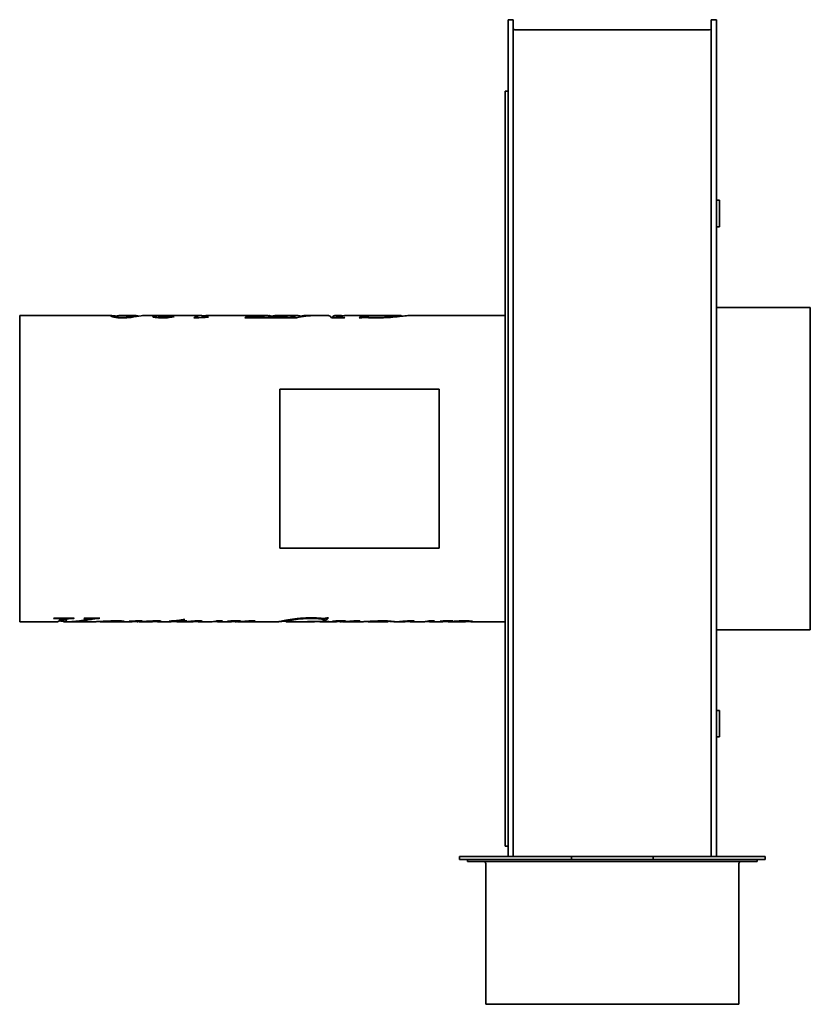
# Model space of a CAD drawing. Header units: millimetres. Extents: x 226 to 614, y 56 to 538.
import ezdxf

# ---------------------------------------------------------------- set-up
doc = ezdxf.new("R2010")
doc.units = ezdxf.units.MM
doc.header["$LTSCALE"] = 2
doc.layers.add('Krawędzie widoczne(ISO)', color=7, linetype='Continuous', lineweight=35, true_color=0x262659)

msp = doc.modelspace()

# ---------------------------------------------------------------- linework, layer by layer
at = {"layer": 'Krawędzie widoczne(ISO)'}
for p, q in [((465.65, 538.24), (466.15, 538.24)), ((465.65, 538.24), (465.65, 308.24)), ((466.15, 538.24), (467.15, 538.24)), ((467.15, 538.25), (468.15, 538.25)), ((468.15, 308.24), (468.15, 538.25)), ((566.15, 538.25), (565.15, 538.25)), ((565.15, 308.24), (565.15, 538.25)), ((566.15, 538.24), (567.15, 538.24)), ((567.15, 538.24), (567.65, 538.24)), ((567.65, 538.24), (567.65, 308.24)), ((468.95, 533.25), (564.35, 533.25)), ((464.15, 503.24), (464.15, 133.24)), ((464.15, 503.24), (465.65, 503.24)), ((569.15, 449.74), (567.65, 449.74)), ((569.15, 449.74), (569.15, 436.74)), ((569.15, 436.74), (567.65, 436.74)), ((567.65, 397.24), (613.65, 397.24)), ((613.65, 397.24), (613.65, 239.24)), ((226.35, 393.24), (226.35, 243.24)), ((226.35, 393.24), (271.51, 393.24)), ((273.76, 392.27), (273.76, 392.81)), ((274.91, 393.24), (283.48, 393.24)), ((286.91, 393.24), (294.07, 393.24)), ((294.54, 392.16), (294.54, 392.85)), ((297.03, 393.16), (297.03, 393.21)), ((299, 393.24), (315.43, 393.24)), ((301.38, 392.59), (301.38, 392.77)), ((302.79, 393.23), (302.79, 393.24)), ((312.57, 392.12), (311.69, 392.12)), ((315.76, 392.27), (315.76, 392.65)), ((318.29, 393.24), (348.11, 393.24)), ((318.55, 392.39), (318.55, 392.5)), ((355.77, 392.21), (336.57, 392.21)), ((338.63, 393.02), (339.31, 393.02)), ((338.63, 392.21), (338.63, 393.02)), ((338.96, 392.21), (338.96, 392.77)), ((342.94, 392.44), (345, 392.44)), ((345, 392.21), (345, 392.44)), ((348.11, 392.24), (348.19, 392.24)), ((348.19, 392.44), (349.62, 392.44)), ((348.19, 392.21), (348.19, 392.44)), ((351.36, 393.24), (362.75, 393.24)), ((356.03, 392.31), (356.03, 392.21)), ((361.94, 392.21), (356.03, 392.21)), ((356.85, 393.02), (357.53, 393.02)), ((356.85, 392.77), (356.85, 393.02)), ((358.36, 392.21), (358.36, 392.36)), ((360.59, 392.21), (360.59, 392.88)), ((363.78, 392.58), (363.78, 392.84)), ((366.03, 393.24), (369.47, 393.24)), ((371.08, 393.24), (377.65, 393.24)), ((379.13, 392.24), (380.82, 392.24)), ((385.47, 392.21), (379.16, 392.21)), ((380.82, 393.24), (384.01, 393.24)), ((381.77, 392.21), (381.77, 392.84)), ((382.44, 392.21), (382.44, 392.54)), ((385.42, 393.24), (392.39, 393.24)), ((402.75, 393.24), (392.37, 393.24)), ((393.25, 392.11), (392.57, 392.11)), ((394.43, 393.07), (395.11, 393.07)), ((394.43, 392.31), (394.43, 393.07)), ((394.94, 392.31), (394.94, 392.9)), ((402.76, 393.24), (413.15, 393.24)), ((413.41, 392.9), (413.41, 393.18)), ((416.86, 393.24), (464.15, 393.24)), ((353.85, 357.24), (431.85, 357.24)), ((353.85, 279.24), (353.85, 357.24)), ((431.85, 357.24), (431.85, 279.24)), ((465.65, 128.24), (465.65, 308.24)), ((468.15, 308.24), (468.15, 128.25)), ((565.15, 308.24), (565.15, 128.25)), ((567.65, 128.24), (567.65, 308.24)), ((431.85, 279.24), (353.85, 279.24)), ((226.35, 243.24), (244.9, 243.24)), ((243.63, 244.86), (242.95, 244.86)), ((243.14, 245), (253.02, 245)), ((246.1, 244.24), (248.1, 244.24)), ((246.18, 245), (246.18, 244.48)), ((247.79, 244.24), (247.79, 243.31)), ((248.1, 243.24), (250.03, 243.24)), ((249.65, 245), (249.65, 244.58)), ((251.5, 243.24), (263.24, 243.24)), ((252.82, 245), (252.82, 244.86)), ((258.05, 245), (265.54, 245)), ((259.82, 245), (259.82, 244.6)), ((263.93, 245), (263.93, 244.79)), ((265.36, 245), (265.36, 244.86)), ((265.5, 243.34), (265.5, 243.32)), ((265.6, 243.35), (265.6, 243.27)), ((265.73, 243.35), (265.73, 243.25)), ((265.98, 243.24), (269.85, 243.24)), ((272.99, 243.24), (281.3, 243.24)), ((274.94, 243.65), (274.94, 243.43)), ((280.15, 243.55), (280.15, 243.49)), ((282.7, 243.6), (282.7, 243.43)), ((283.94, 243.62), (283.94, 243.25)), ((284.05, 243.24), (284.22, 243.24)), ((285.45, 243.24), (291.3, 243.24)), ((292.69, 243.66), (292.69, 243.41)), ((294.17, 243.24), (300.43, 243.24)), ((302.35, 243.51), (299.53, 243.51)), ((301.96, 243.41), (301.96, 243.38)), ((302.35, 243.69), (302.35, 243.51)), ((303.36, 243.24), (311.1, 243.24)), ((305.31, 244.06), (305.31, 243.51)), ((307.92, 243.51), (305.31, 243.51)), ((305.68, 244.13), (305.68, 243.62)), ((305.68, 243.62), (308.23, 243.62)), ((306.35, 244.29), (307.17, 244.29)), ((307.92, 243.62), (307.92, 243.51)), ((309.13, 243.4), (309.13, 243.33)), ((312.74, 243.63), (312.74, 243.44)), ((314.05, 243.24), (320.04, 243.24)), ((320.71, 243.26), (320.71, 243.25)), ((322.87, 243.62), (325.67, 243.62)), ((323.4, 243.24), (329.63, 243.24)), ((328.45, 243.57), (328.45, 243.5)), ((330.74, 243.6), (330.74, 243.49)), ((331, 243.61), (331, 243.45)), ((331.41, 243.61), (331.41, 243.35)), ((331.94, 243.62), (331.94, 243.25)), ((332.24, 243.24), (332.57, 243.24)), ((333.48, 243.24), (353.15, 243.24)), ((336.07, 243.41), (336.07, 243.33)), ((338.62, 243.6), (338.62, 243.38)), ((340.99, 243.65), (340.99, 243.36)), ((356.82, 244.04), (356.82, 243.25)), ((356.84, 243.24), (370.54, 243.24)), ((367.79, 243.31), (367.28, 243.31)), ((367.48, 243.34), (377.86, 243.34)), ((370.3, 243.34), (370.3, 243.29)), ((370.77, 243.34), (370.77, 243.26)), ((373.85, 243.24), (381.04, 243.24)), ((375.8, 243.78), (375.12, 243.78)), ((375.28, 244.86), (375.28, 244.05)), ((375.8, 244.77), (375.28, 244.77)), ((375.8, 244.77), (375.8, 243.78)), ((376.98, 245.12), (377.65, 245.12)), ((377.67, 243.34), (377.67, 243.31)), ((379.86, 243.57), (379.86, 243.5)), ((382.15, 243.6), (382.15, 243.49)), ((382.41, 243.61), (382.41, 243.45)), ((382.82, 243.61), (382.82, 243.35)), ((383.35, 243.62), (383.35, 243.25)), ((383.65, 243.24), (383.98, 243.24)), ((384.89, 243.24), (394.18, 243.24)), ((387.48, 243.41), (387.48, 243.33)), ((390.03, 243.6), (390.03, 243.38)), ((392.4, 243.65), (392.4, 243.36)), ((397.41, 243.24), (406.47, 243.24)), ((406.9, 243.61), (406.9, 243.32)), ((409.7, 243.24), (415, 243.24)), ((413.03, 243.4), (413.03, 243.33)), ((416.65, 243.63), (416.65, 243.44)), ((417.95, 243.24), (423.94, 243.24)), ((424.61, 243.26), (424.61, 243.25)), ((426.78, 243.62), (429.57, 243.62)), ((427.31, 243.24), (433.5, 243.24)), ((432.27, 243.57), (432.27, 243.51)), ((434.93, 243.61), (434.93, 243.44)), ((436.35, 243.24), (444.6, 243.24)), ((437.34, 243.65), (437.34, 243.34)), ((445.08, 243.65), (445.08, 243.32)), ((447.58, 243.24), (464.15, 243.24)), ((567.65, 239.24), (613.65, 239.24)), ((569.15, 199.74), (567.65, 199.74)), ((569.15, 199.74), (569.15, 186.74)), ((569.15, 186.74), (567.65, 186.74)), ((464.15, 133.24), (465.65, 133.24)), ((496.65, 128.24), (441.78, 128.24)), ((441.78, 128.24), (441.78, 126.74)), ((496.65, 126.74), (441.78, 126.74)), ((445.65, 125.74), (445.65, 126.74)), ((445.65, 125.74), (587.65, 125.74)), ((468.15, 128.25), (467.15, 128.25)), ((468.15, 128.25), (468.15, 128.25)), ((496.65, 128.24), (536.65, 128.24)), ((496.65, 126.74), (496.65, 128.24)), ((536.65, 126.74), (496.65, 126.74)), ((591.52, 128.24), (536.65, 128.24)), ((536.65, 128.24), (536.65, 126.74)), ((591.52, 126.74), (536.65, 126.74)), ((566.15, 128.25), (565.15, 128.25)), ((565.15, 128.25), (565.15, 128.25)), ((587.65, 125.74), (587.65, 126.74)), ((591.52, 126.74), (591.52, 128.24)), ((454.65, 55.74), (454.65, 124.74)), ((578.65, 55.74), (578.65, 124.74)), ((454.65, 55.74), (578.65, 55.74))]:
    msp.add_line(p, q, dxfattribs=at)
for centre, radius, start, end in [((468.95, 534.05), 0.8, 180, 270), ((564.35, 534.05), 0.8, 270, 0), ((453.65, 124.74), 1, 0, 90), ((579.65, 124.74), 1, 90, 180)]:
    msp.add_arc(centre, radius, start, end, dxfattribs=at)
for points, knots in [([(271.01, 393.09), (271.01, 393.25), (271.4, 393.29), (272.2, 393.2), (272.64, 393.15), (273.18, 393.07), (273.82, 392.96)], [0, 0, 0, 0, 1, 1, 1, 1.551401, 1.551401, 1.551401, 1.551401]), ([(276.6, 392.12), (275.02, 392.12), (273.69, 392.24), (272.62, 392.43), (271.54, 392.63), (271.01, 392.91), (271.01, 393.09)], [0, 0, 0, 0, 1, 1, 1, 2, 2, 2, 2]), ([(273.76, 392.81), (273.76, 392.67), (274.04, 392.52), (274.6, 392.43), (275.16, 392.33), (275.81, 392.28), (276.56, 392.28)], [0, 0, 0, 0, 1, 1, 1, 2, 2, 2, 2]), ([(276.56, 392.28), (277.27, 392.28), (277.99, 392.33), (278.73, 392.41), (279.46, 392.49), (280.22, 392.67), (281, 392.85), (281.79, 393.03), (282.54, 393.21), (283.26, 393.24)], [0, 0, 0, 0, 1, 1, 1, 2, 2, 2, 3, 3, 3, 3]), ([(291.41, 392.77), (291.41, 392.9), (291.83, 392.99), (292.68, 393.07), (293.52, 393.14), (294.97, 393.18), (297.03, 393.21)], [0, 0, 0, 0, 1, 1, 1, 2, 2, 2, 2]), ([(296.29, 392.12), (294.83, 392.12), (293.66, 392.2), (292.76, 392.33), (291.86, 392.47), (291.41, 392.62), (291.41, 392.77)], [0, 0, 0, 0, 1, 1, 1, 2, 2, 2, 2]), ([(297.03, 393.21), (295.75, 393.22), (294.78, 393.24), (294.13, 393.24), (294.11, 393.24), (294.09, 393.24), (294.07, 393.24)], [0, 0, 0, 0, 1, 1, 1, 1.030841, 1.030841, 1.030841, 1.030841]), ([(294.54, 392.85), (294.54, 392.75), (294.84, 392.65), (295.46, 392.57), (296.08, 392.48), (296.83, 392.44), (297.7, 392.44)], [0, 0, 0, 0, 1, 1, 1, 2, 2, 2, 2]), ([(302.05, 392.74), (301.41, 392.58), (300.59, 392.42), (299.59, 392.3), (298.59, 392.18), (297.49, 392.12), (296.29, 392.12)], [0, 0, 0, 0, 1, 1, 1, 2, 2, 2, 2]), ([(296.91, 393.21), (296.95, 393.21), (297, 393.21), (297.05, 393.22), (297.54, 393.24), (298.31, 393.25), (299.36, 393.24), (300.4, 393.24), (301.55, 393.24), (302.79, 393.24)], [0.901519, 0.901519, 0.901519, 0.901519, 1, 1, 1, 2, 2, 2, 3, 3, 3, 3]), ([(315.76, 392.65), (315.76, 392.6), (315.87, 392.55), (316.1, 392.52), (316.34, 392.48), (316.66, 392.47), (317.06, 392.47)], [0, 0, 0, 0, 1, 1, 1, 2, 2, 2, 2]), ([(349.62, 392.44), (351.12, 392.44), (352.33, 392.47), (353.25, 392.52), (354.17, 392.57), (354.91, 392.64), (355.47, 392.72), (356.04, 392.81), (356.5, 392.91), (356.85, 393.02)], [0, 0, 0, 0, 1, 1, 1, 2, 2, 2, 3, 3, 3, 3]), ([(358.36, 392.36), (358.77, 392.39), (359.15, 392.44), (359.49, 392.52), (359.83, 392.59), (360.19, 392.73), (360.59, 392.88)], [0, 0, 0, 0, 1, 1, 1, 2, 2, 2, 2]), ([(382.44, 392.54), (382.85, 392.47), (383.24, 392.41), (383.61, 392.38), (383.98, 392.35), (384.66, 392.33), (385.65, 392.31)], [0, 0, 0, 0, 1, 1, 1, 2, 2, 2, 2]), ([(394.86, 392.31), (394.56, 392.31), (394.3, 392.3), (394.09, 392.28), (393.87, 392.26), (393.59, 392.2), (393.25, 392.11)], [0, 0, 0, 0, 1, 1, 1, 2, 2, 2, 2]), ([(394.94, 392.9), (394.94, 392.78), (395.48, 392.65), (396.56, 392.52), (397.63, 392.39), (399.12, 392.31), (401.01, 392.31)], [0, 0, 0, 0, 1, 1, 1, 2, 2, 2, 2]), ([(416.86, 393.24), (416.63, 393.24), (416.27, 393.22), (415.77, 393.17), (414.86, 393.08), (413.73, 392.94), (412.37, 392.79), (411, 392.64), (409.53, 392.49), (407.93, 392.37)], [0.443876, 0.443876, 0.443876, 0.443876, 1, 1, 1, 2, 2, 2, 3, 3, 3, 3]), ([(246.18, 244.48), (246.18, 244.58), (245.98, 244.67), (245.57, 244.74), (245.16, 244.82), (244.51, 244.86), (243.63, 244.86)], [0, 0, 0, 0, 1, 1, 1, 2, 2, 2, 2]), ([(252.82, 244.86), (251.74, 244.85), (251.01, 244.83), (250.61, 244.79), (250.22, 244.74), (249.9, 244.67), (249.65, 244.58)], [0, 0, 0, 0, 1, 1, 1, 2, 2, 2, 2]), ([(259.82, 244.6), (259.82, 244.66), (259.68, 244.72), (259.4, 244.76), (259.13, 244.81), (258.6, 244.84), (257.82, 244.86)], [0, 0, 0, 0, 1, 1, 1, 2, 2, 2, 2]), ([(263.93, 244.79), (263.25, 244.72), (262.57, 244.62), (261.91, 244.5), (261.24, 244.39), (260.18, 244.15), (258.72, 243.89)], [0, 0, 0, 0, 1, 1, 1, 2, 2, 2, 2]), ([(263.24, 243.24), (263.49, 243.24), (263.8, 243.25), (264.17, 243.27), (265.3, 243.32), (266.72, 243.42), (268.43, 243.51), (270.14, 243.6), (271.9, 243.66), (273.71, 243.66)], [0.670473, 0.670473, 0.670473, 0.670473, 1, 1, 1, 2, 2, 2, 3, 3, 3, 3]), ([(273.02, 243.57), (271.72, 243.57), (270.36, 243.5), (268.91, 243.41), (267.47, 243.32), (266.41, 243.22), (265.73, 243.25)], [0, 0, 0, 0, 1, 1, 1, 2, 2, 2, 2]), ([(270.28, 243.24), (271.83, 243.25), (273, 243.26), (273.77, 243.29), (274.55, 243.32), (274.94, 243.37), (274.94, 243.43)], [0, 0, 0, 0, 1, 1, 1, 2, 2, 2, 2]), ([(274.94, 243.43), (274.94, 243.47), (274.77, 243.5), (274.44, 243.53), (274.1, 243.56), (273.63, 243.57), (273.02, 243.57)], [0, 0, 0, 0, 1, 1, 1, 2, 2, 2, 2]), ([(273.71, 243.66), (275.02, 243.66), (275.99, 243.63), (276.61, 243.58), (277.24, 243.53), (277.55, 243.48), (277.55, 243.43)], [0, 0, 0, 0, 1, 1, 1, 2, 2, 2, 2]), ([(282.7, 243.43), (282.7, 243.45), (282.59, 243.47), (282.37, 243.48), (282.15, 243.5), (281.89, 243.51), (281.58, 243.51)], [0, 0, 0, 0, 1, 1, 1, 2, 2, 2, 2]), ([(284.22, 243.24), (286.54, 243.24), (288.32, 243.42), (289.58, 243.51), (290.89, 243.6), (292.15, 243.66), (293.36, 243.66)], [0.037632, 0.037632, 0.037632, 0.037632, 1, 1, 1, 2, 2, 2, 2]), ([(290.44, 243.43), (289.46, 243.39), (288.44, 243.33), (287.38, 243.29), (286.58, 243.26), (285.74, 243.23), (284.87, 243.25)], [0, 0, 0, 0, 1, 1, 1, 1.753854, 1.753854, 1.753854, 1.753854]), ([(292.69, 243.41), (292.69, 243.42), (292.6, 243.44), (292.42, 243.45), (292.24, 243.46), (292.03, 243.47), (291.79, 243.47)], [0, 0, 0, 0, 1, 1, 1, 2, 2, 2, 2]), ([(293.36, 243.66), (294.01, 243.66), (294.56, 243.64), (294.98, 243.6), (295.41, 243.55), (295.63, 243.5), (295.63, 243.45)], [0, 0, 0, 0, 1, 1, 1, 2, 2, 2, 2]), ([(299.71, 243.58), (301.07, 243.61), (302.23, 243.67), (303.16, 243.75), (304.1, 243.84), (305.17, 243.99), (306.35, 244.29)], [0, 0, 0, 0, 1, 1, 1, 2, 2, 2, 2]), ([(312.15, 243.48), (311.84, 243.48), (311.53, 243.47), (311.22, 243.46), (310.92, 243.44), (310.22, 243.39), (309.13, 243.33)], [0, 0, 0, 0, 1, 1, 1, 2, 2, 2, 2]), ([(312.74, 243.44), (312.74, 243.45), (312.68, 243.46), (312.56, 243.47), (312.44, 243.47), (312.3, 243.48), (312.15, 243.48)], [0, 0, 0, 0, 1, 1, 1, 2, 2, 2, 2]), ([(314.11, 243.66), (314.6, 243.66), (315, 243.65), (315.32, 243.61), (315.63, 243.58), (315.79, 243.54), (315.79, 243.49)], [0, 0, 0, 0, 1, 1, 1, 2, 2, 2, 2]), ([(320.04, 243.24), (320.06, 243.24), (320.09, 243.24), (320.12, 243.24), (320.85, 243.25), (321.63, 243.27), (322.45, 243.48)], [2.963983, 2.963983, 2.963983, 2.963983, 3, 3, 3, 4, 4, 4, 4]), ([(339.73, 243.32), (339.44, 243.32), (339.2, 243.33), (339, 243.33), (338.8, 243.34), (338.68, 243.36), (338.62, 243.38)], [0, 0, 0, 0, 1, 1, 1, 2, 2, 2, 2]), ([(340.3, 243.66), (340.71, 243.66), (341.03, 243.65), (341.27, 243.63), (341.51, 243.6), (341.62, 243.57), (341.62, 243.53)], [0, 0, 0, 0, 1, 1, 1, 2, 2, 2, 2]), ([(353.1, 243.25), (353.1, 243.28), (353.56, 243.4), (354.46, 243.58), (355.37, 243.76), (356.5, 243.99), (357.86, 244.21), (359.22, 244.42), (360.7, 244.63), (362.29, 244.79)], [0, 0, 0, 0, 1, 1, 1, 2, 2, 2, 3, 3, 3, 3]), ([(356.82, 243.58), (355.72, 243.5), (354.88, 243.41), (354.28, 243.35), (353.49, 243.26), (353.1, 243.23), (353.1, 243.25)], [1.235245, 1.235245, 1.235245, 1.235245, 2, 2, 2, 3, 3, 3, 3]), ([(375.28, 244.05), (375.28, 244.22), (374.75, 244.41), (373.67, 244.58), (372.6, 244.76), (371.11, 244.86), (369.22, 244.86)], [0, 0, 0, 0, 1, 1, 1, 2, 2, 2, 2]), ([(377.67, 243.31), (376.72, 243.31), (376.03, 243.3), (375.6, 243.3), (375.17, 243.29), (374.8, 243.28), (374.49, 243.26)], [0, 0, 0, 0, 1, 1, 1, 2, 2, 2, 2]), ([(375.37, 244.86), (375.67, 244.86), (375.92, 244.87), (376.14, 244.9), (376.36, 244.93), (376.64, 245), (376.98, 245.12)], [0, 0, 0, 0, 1, 1, 1, 2, 2, 2, 2]), ([(391.13, 243.32), (390.85, 243.32), (390.61, 243.33), (390.41, 243.33), (390.21, 243.34), (390.09, 243.36), (390.03, 243.38)], [0, 0, 0, 0, 1, 1, 1, 2, 2, 2, 2]), ([(391.71, 243.66), (392.11, 243.66), (392.44, 243.65), (392.68, 243.63), (392.91, 243.6), (393.03, 243.57), (393.03, 243.53)], [0, 0, 0, 0, 1, 1, 1, 2, 2, 2, 2]), ([(394.18, 243.24), (394.42, 243.24), (394.74, 243.25), (395.13, 243.27), (396.17, 243.32), (397.56, 243.42), (399.29, 243.51), (401.03, 243.6), (402.71, 243.66), (404.33, 243.66)], [0.625205, 0.625205, 0.625205, 0.625205, 1, 1, 1, 2, 2, 2, 3, 3, 3, 3]), ([(403.88, 243.57), (402.07, 243.57), (400.4, 243.42), (398.88, 243.31), (397.45, 243.21), (396.69, 243.23), (396.6, 243.36)], [0, 0, 0, 0, 1, 1, 1, 1.934074, 1.934074, 1.934074, 1.934074]), ([(406.9, 243.32), (406.9, 243.38), (406.62, 243.44), (406.06, 243.49), (405.51, 243.54), (404.78, 243.57), (403.88, 243.57)], [0, 0, 0, 0, 1, 1, 1, 2, 2, 2, 2]), ([(404.33, 243.66), (405.96, 243.66), (407.3, 243.6), (408.35, 243.51), (409.4, 243.42), (409.93, 243.33), (409.93, 243.28)], [0, 0, 0, 0, 1, 1, 1, 2, 2, 2, 2]), ([(409.93, 243.28), (409.93, 243.22), (409.44, 243.24), (408.45, 243.32), (408.01, 243.35), (407.5, 243.4), (406.9, 243.45)], [0, 0, 0, 0, 1, 1, 1, 1.44928, 1.44928, 1.44928, 1.44928]), ([(416.05, 243.48), (415.74, 243.48), (415.43, 243.47), (415.12, 243.46), (414.82, 243.44), (414.12, 243.39), (413.03, 243.33)], [0, 0, 0, 0, 1, 1, 1, 2, 2, 2, 2]), ([(416.65, 243.44), (416.65, 243.45), (416.58, 243.46), (416.46, 243.47), (416.34, 243.47), (416.2, 243.48), (416.05, 243.48)], [0, 0, 0, 0, 1, 1, 1, 2, 2, 2, 2]), ([(418.01, 243.66), (418.5, 243.66), (418.91, 243.65), (419.22, 243.61), (419.53, 243.58), (419.69, 243.54), (419.69, 243.49)], [0, 0, 0, 0, 1, 1, 1, 2, 2, 2, 2]), ([(423.94, 243.24), (423.97, 243.24), (423.99, 243.24), (424.02, 243.24), (424.75, 243.25), (425.53, 243.27), (426.35, 243.48)], [2.963983, 2.963983, 2.963983, 2.963983, 3, 3, 3, 4, 4, 4, 4]), ([(434.93, 243.44), (434.93, 243.46), (434.83, 243.48), (434.64, 243.5), (434.45, 243.51), (434.16, 243.52), (433.76, 243.52)], [0, 0, 0, 0, 1, 1, 1, 2, 2, 2, 2]), ([(442.79, 243.51), (441.44, 243.51), (440.11, 243.44), (438.79, 243.35), (437.46, 243.27), (436.5, 243.22), (435.91, 243.26)], [0, 0, 0, 0, 1, 1, 1, 2, 2, 2, 2]), ([(437.34, 243.34), (438.67, 243.41), (439.86, 243.51), (440.91, 243.57), (441.96, 243.63), (443.03, 243.66), (444.14, 243.66)], [0, 0, 0, 0, 1, 1, 1, 2, 2, 2, 2]), ([(445.08, 243.32), (445.08, 243.36), (444.85, 243.41), (444.39, 243.45), (443.94, 243.49), (443.4, 243.51), (442.79, 243.51)], [0, 0, 0, 0, 1, 1, 1, 2, 2, 2, 2]), ([(444.14, 243.66), (445.23, 243.66), (446.16, 243.61), (446.94, 243.54), (447.71, 243.46), (448.1, 243.38), (448.1, 243.32)], [0, 0, 0, 0, 1, 1, 1, 2, 2, 2, 2])]:
    msp.add_open_spline(points, degree=3, knots=knots, dxfattribs=at)
for points in [[(274.91, 393.25), (274.15, 393.25), (273.76, 393.05), (273.76, 392.81)], [(280.93, 392.39), (279.64, 392.22), (278.2, 392.12), (276.6, 392.12)], [(285.79, 393.15), (284.51, 392.98), (282.89, 392.65), (280.93, 392.39)], [(283.26, 393.24), (283.96, 393.27), (284.4, 393.15), (284.57, 392.96)], [(286.91, 393.24), (286.64, 393.24), (286.27, 393.21), (285.79, 393.15)], [(296.13, 393.12), (295.07, 393.07), (294.54, 392.98), (294.54, 392.85)], [(302.79, 393.23), (299.8, 393.22), (297.59, 393.2), (296.13, 393.12)], [(297.7, 392.44), (299.08, 392.44), (300.3, 392.57), (301.38, 392.77)], [(301.38, 392.77), (301.6, 392.76), (301.83, 392.75), (302.05, 392.74)], [(311.69, 392.12), (313.42, 393.15), (315.14, 393.48), (316.86, 393.08)], [(318.8, 392.4), (316.72, 392.31), (314.65, 392.22), (312.57, 392.12)], [(315.8, 392.74), (315.77, 392.71), (315.76, 392.68), (315.76, 392.65)], [(316.23, 392.9), (315.97, 392.81), (315.82, 392.75), (315.8, 392.74)], [(318.29, 393.24), (317.6, 393.24), (316.92, 393.13), (316.23, 392.9)], [(317.06, 392.47), (317.38, 392.47), (317.87, 392.48), (318.55, 392.5)], [(318.55, 392.5), (318.64, 392.47), (318.72, 392.43), (318.8, 392.4)], [(336.57, 392.21), (337.26, 392.57), (337.94, 392.84), (338.63, 393.02)], [(339.31, 393.02), (339.07, 392.94), (338.96, 392.85), (338.96, 392.77)], [(338.96, 392.77), (338.96, 392.67), (339.23, 392.58), (339.78, 392.51)], [(339.78, 392.51), (340.18, 392.46), (341.24, 392.44), (342.94, 392.44)], [(345, 392.44), (346.58, 393.25), (348.15, 393.45), (349.72, 393.03)], [(347.42, 392.21), (347.65, 392.23), (347.88, 392.24), (348.11, 392.24)], [(351.36, 393.24), (350.3, 393.24), (349.25, 392.98), (348.19, 392.44)], [(357.53, 393.02), (356.94, 392.84), (356.35, 392.57), (355.77, 392.21)], [(356.03, 392.31), (357.36, 392.33), (358.13, 392.34), (358.36, 392.36)], [(360.59, 392.88), (361.86, 393.31), (363.13, 393.36), (364.4, 393.03)], [(371.08, 393.24), (368.03, 393.24), (364.98, 392.9), (361.94, 392.21)], [(363.78, 392.84), (365.94, 393.15), (368.11, 393.28), (370.27, 393.24)], [(366.03, 393.24), (365.28, 393.24), (364.53, 393.11), (363.78, 392.84)], [(379.16, 392.21), (378.65, 392.9), (378.15, 393.24), (377.65, 393.24)], [(379.33, 392.24), (380.14, 393.34), (380.96, 393.53), (381.77, 392.84)], [(380.82, 392.24), (380.92, 392.24), (381.01, 392.23), (381.11, 392.21)], [(381.77, 392.84), (382.75, 393.19), (383.73, 393.32), (384.71, 393.2)], [(385.42, 393.24), (384.43, 393.24), (383.44, 393.01), (382.44, 392.54)], [(385.65, 392.31), (385.59, 392.28), (385.53, 392.24), (385.47, 392.21)], [(392.37, 393.24), (392.38, 393.24), (392.39, 393.24), (392.4, 393.24)], [(392.57, 392.11), (393.19, 392.56), (393.81, 392.88), (394.43, 393.07)], [(396.15, 392.26), (395.56, 392.3), (395.13, 392.31), (394.86, 392.31)], [(395.11, 393.07), (395, 393), (394.94, 392.94), (394.94, 392.9)], [(401.01, 392.11), (399.23, 392.11), (397.61, 392.16), (396.15, 392.26)], [(401.01, 392.31), (404.88, 392.31), (408.04, 392.66), (410.49, 392.97)], [(407.93, 392.37), (405.73, 392.21), (403.42, 392.11), (401.01, 392.11)], [(402.76, 393.24), (402.76, 393.24), (402.75, 393.24), (402.75, 393.24)], [(410.49, 392.97), (412.43, 393.21), (413.41, 393.33), (413.41, 393.18)], [(242.95, 244.86), (243.01, 244.9), (243.07, 244.95), (243.14, 245)], [(244.9, 243.25), (245.28, 243.25), (245.66, 243.54), (246.04, 244.12)], [(247.79, 243.42), (247.09, 243.48), (246.39, 243.56), (245.68, 243.66)], [(246.04, 244.12), (246.13, 244.29), (246.18, 244.41), (246.18, 244.48)], [(249.28, 244.18), (248.79, 243.4), (248.29, 243.1), (247.79, 243.31)], [(249.17, 245), (248.81, 244.5), (248.46, 244.25), (248.1, 244.25)], [(249.65, 244.58), (249.53, 244.53), (249.41, 244.38), (249.28, 244.18)], [(250.03, 243.24), (252.54, 243.24), (255.05, 243.48), (257.56, 243.95)], [(258.72, 243.89), (256.07, 243.42), (253.42, 243.2), (250.77, 243.25)], [(253.02, 245), (252.95, 244.95), (252.89, 244.9), (252.82, 244.86)], [(257.56, 243.95), (258.62, 244.14), (259.29, 244.32), (259.56, 244.42)], [(257.82, 244.86), (257.9, 244.9), (257.97, 244.95), (258.05, 245)], [(259.56, 244.42), (259.73, 244.48), (259.82, 244.54), (259.82, 244.6)], [(265.36, 244.86), (264.76, 244.84), (264.28, 244.82), (263.93, 244.79)], [(265.54, 245), (265.48, 244.95), (265.42, 244.9), (265.36, 244.86)], [(265.6, 243.27), (265.54, 243.28), (265.5, 243.3), (265.5, 243.32)], [(265.73, 243.27), (265.69, 243.27), (265.64, 243.27), (265.6, 243.27)], [(269.85, 243.24), (270, 243.24), (270.14, 243.24), (270.28, 243.24)], [(271.51, 243.25), (271.44, 243.25), (271.37, 243.25), (271.31, 243.25)], [(276.31, 243.28), (275.22, 243.24), (273.62, 243.24), (271.51, 243.25)], [(277.55, 243.43), (277.55, 243.36), (277.14, 243.31), (276.31, 243.28)], [(279.98, 243.55), (282.1, 243.59), (284.22, 243.62), (286.33, 243.66)], [(280.15, 243.49), (280.09, 243.51), (280.04, 243.53), (279.98, 243.55)], [(280.82, 243.5), (280.6, 243.5), (280.37, 243.5), (280.15, 243.49)], [(281.58, 243.51), (281.44, 243.51), (281.19, 243.51), (280.82, 243.5)], [(281.3, 243.24), (281.57, 243.24), (281.84, 243.26), (282.11, 243.3)], [(282.11, 243.3), (282.5, 243.35), (282.7, 243.41), (282.7, 243.43)], [(283.94, 243.28), (283.46, 243.31), (283.03, 243.35), (282.67, 243.41)], [(286.33, 243.66), (285.54, 243.37), (284.74, 243.23), (283.94, 243.25)], [(291.79, 243.47), (291.42, 243.47), (290.97, 243.45), (290.44, 243.43)], [(291.3, 243.24), (291.6, 243.24), (291.91, 243.26), (292.22, 243.3)], [(292.22, 243.3), (292.53, 243.33), (292.69, 243.37), (292.69, 243.41)], [(295.04, 243.29), (294.24, 243.21), (293.45, 243.24), (292.66, 243.38)], [(295.63, 243.45), (295.63, 243.39), (295.43, 243.33), (295.04, 243.29)], [(299.53, 243.51), (299.59, 243.53), (299.65, 243.55), (299.71, 243.58)], [(300.43, 243.24), (301.07, 243.24), (301.71, 243.33), (302.35, 243.51)], [(301.96, 243.38), (301.93, 243.39), (301.9, 243.39), (301.88, 243.4)], [(305.31, 243.51), (304.19, 243.21), (303.08, 243.16), (301.96, 243.38)], [(307.17, 244.29), (306.67, 244.01), (306.17, 243.79), (305.68, 243.62)], [(308.23, 243.62), (308.13, 243.58), (308.03, 243.54), (307.92, 243.51)], [(308.56, 243.35), (309.56, 243.43), (310.63, 243.52), (311.74, 243.58)], [(309.13, 243.33), (308.94, 243.34), (308.75, 243.34), (308.56, 243.35)], [(311.1, 243.24), (311.41, 243.24), (311.73, 243.26), (312.05, 243.3)], [(311.74, 243.58), (312.6, 243.63), (313.39, 243.66), (314.11, 243.66)], [(312.05, 243.3), (312.51, 243.35), (312.74, 243.41), (312.74, 243.44)], [(312.91, 243.32), (312.77, 243.34), (312.65, 243.35), (312.54, 243.37)], [(314.93, 243.29), (314.26, 243.22), (313.58, 243.23), (312.91, 243.32)], [(315.79, 243.49), (315.79, 243.44), (315.5, 243.35), (314.93, 243.29)], [(320.71, 243.25), (320.61, 243.25), (320.52, 243.25), (320.42, 243.25)], [(322.3, 243.33), (322.2, 243.35), (322.1, 243.37), (322.02, 243.39)], [(325.67, 243.62), (324.55, 243.25), (323.43, 243.15), (322.3, 243.33)], [(322.45, 243.48), (322.59, 243.52), (322.73, 243.57), (322.87, 243.62)], [(328.21, 243.56), (330.31, 243.59), (332.41, 243.63), (334.52, 243.66)], [(328.45, 243.5), (328.37, 243.52), (328.29, 243.54), (328.21, 243.56)], [(329.8, 243.52), (329.55, 243.52), (329.1, 243.51), (328.45, 243.5)], [(329.63, 243.24), (329.89, 243.24), (330.15, 243.26), (330.41, 243.29)], [(330.74, 243.49), (330.49, 243.51), (330.18, 243.52), (329.8, 243.52)], [(330.41, 243.29), (330.81, 243.34), (331, 243.41), (331, 243.45)], [(331, 243.45), (331, 243.47), (330.92, 243.48), (330.74, 243.49)], [(331.41, 243.35), (331.24, 243.37), (331.1, 243.4), (330.97, 243.42)], [(331.94, 243.29), (331.75, 243.3), (331.57, 243.32), (331.41, 243.35)], [(334.52, 243.66), (333.66, 243.35), (332.8, 243.21), (331.94, 243.25)], [(332.57, 243.24), (334.5, 243.24), (336.26, 243.42), (337.85, 243.54)], [(336.07, 243.33), (335.13, 243.28), (334.11, 243.23), (333.02, 243.25)], [(337.52, 243.41), (337.19, 243.4), (336.71, 243.36), (336.07, 243.33)], [(338.11, 243.42), (337.89, 243.42), (337.7, 243.42), (337.52, 243.41)], [(337.85, 243.54), (338.85, 243.62), (339.67, 243.66), (340.3, 243.66)], [(338.46, 243.41), (338.36, 243.42), (338.25, 243.42), (338.11, 243.42)], [(338.62, 243.38), (338.59, 243.39), (338.54, 243.4), (338.46, 243.41)], [(340.99, 243.36), (340.71, 243.33), (340.28, 243.32), (339.73, 243.32)], [(341.62, 243.53), (341.62, 243.46), (341.41, 243.4), (340.99, 243.36)], [(359.74, 243.94), (357.79, 243.55), (356.82, 243.28), (356.82, 243.25)], [(356.82, 243.25), (356.82, 243.25), (356.83, 243.24), (356.84, 243.24)], [(369.22, 244.86), (365.35, 244.86), (362.19, 244.42), (359.74, 243.94)], [(362.29, 244.79), (364.5, 245), (366.81, 245.12), (369.22, 245.12)], [(367.28, 243.31), (367.35, 243.32), (367.41, 243.33), (367.48, 243.34)], [(370.3, 243.29), (369.78, 243.3), (368.95, 243.31), (367.79, 243.31)], [(369.22, 245.12), (371, 245.12), (372.62, 245.05), (374.08, 244.93)], [(370.77, 243.26), (370.77, 243.27), (370.61, 243.28), (370.3, 243.29)], [(370.54, 243.24), (370.69, 243.24), (370.77, 243.25), (370.77, 243.26)], [(373.49, 243.25), (373.24, 243.27), (372.98, 243.3), (372.73, 243.34)], [(374.49, 243.26), (374.28, 243.26), (373.95, 243.23), (373.49, 243.25)], [(374.08, 244.93), (374.67, 244.88), (375.09, 244.86), (375.37, 244.86)], [(375.12, 243.78), (375.23, 243.89), (375.28, 243.98), (375.28, 244.05)], [(377.65, 245.12), (377.03, 244.54), (376.41, 244.09), (375.8, 243.78)], [(376.02, 244.89), (375.94, 244.84), (375.87, 244.81), (375.8, 244.77)], [(377.86, 243.34), (377.8, 243.33), (377.74, 243.32), (377.67, 243.31)], [(379.61, 243.56), (381.72, 243.59), (383.82, 243.63), (385.93, 243.66)], [(379.86, 243.5), (379.78, 243.52), (379.7, 243.54), (379.61, 243.56)], [(381.21, 243.52), (380.96, 243.52), (380.51, 243.51), (379.86, 243.5)], [(381.04, 243.24), (381.3, 243.24), (381.56, 243.26), (381.82, 243.29)], [(382.15, 243.49), (381.9, 243.51), (381.59, 243.52), (381.21, 243.52)], [(381.82, 243.29), (382.22, 243.34), (382.41, 243.41), (382.41, 243.45)], [(382.41, 243.45), (382.41, 243.47), (382.32, 243.48), (382.15, 243.49)], [(382.82, 243.35), (382.65, 243.37), (382.5, 243.4), (382.38, 243.42)], [(383.35, 243.29), (383.16, 243.3), (382.98, 243.32), (382.82, 243.35)], [(385.93, 243.66), (385.07, 243.35), (384.21, 243.21), (383.35, 243.25)], [(383.98, 243.24), (385.91, 243.24), (387.67, 243.42), (389.26, 243.54)], [(387.48, 243.33), (386.54, 243.28), (385.52, 243.23), (384.42, 243.25)], [(388.93, 243.41), (388.6, 243.4), (388.12, 243.36), (387.48, 243.33)], [(389.52, 243.42), (389.3, 243.42), (389.11, 243.42), (388.93, 243.41)], [(389.26, 243.54), (390.26, 243.62), (391.08, 243.66), (391.71, 243.66)], [(389.87, 243.41), (389.77, 243.42), (389.66, 243.42), (389.52, 243.42)], [(390.03, 243.38), (390, 243.39), (389.95, 243.4), (389.87, 243.41)], [(392.4, 243.36), (392.11, 243.33), (391.69, 243.32), (391.13, 243.32)], [(393.03, 243.53), (393.03, 243.46), (392.82, 243.4), (392.4, 243.36)], [(406.47, 243.24), (406.76, 243.24), (406.9, 243.27), (406.9, 243.32)], [(412.46, 243.35), (413.47, 243.43), (414.53, 243.52), (415.64, 243.58)], [(413.03, 243.33), (412.84, 243.34), (412.65, 243.34), (412.46, 243.35)], [(415, 243.24), (415.32, 243.24), (415.63, 243.26), (415.95, 243.3)], [(415.64, 243.58), (416.5, 243.63), (417.29, 243.66), (418.01, 243.66)], [(415.95, 243.3), (416.41, 243.35), (416.65, 243.41), (416.65, 243.44)], [(416.81, 243.32), (416.67, 243.34), (416.55, 243.35), (416.45, 243.37)], [(418.83, 243.29), (418.16, 243.22), (417.48, 243.23), (416.81, 243.32)], [(419.69, 243.49), (419.69, 243.44), (419.4, 243.35), (418.83, 243.29)], [(424.61, 243.25), (424.51, 243.25), (424.42, 243.25), (424.33, 243.25)], [(426.2, 243.33), (426.1, 243.35), (426, 243.37), (425.92, 243.39)], [(429.57, 243.62), (428.45, 243.25), (427.33, 243.15), (426.2, 243.33)], [(426.35, 243.48), (426.49, 243.52), (426.63, 243.57), (426.78, 243.62)], [(432.27, 243.57), (434.37, 243.6), (436.46, 243.63), (438.56, 243.66)], [(433.76, 243.52), (433.41, 243.52), (432.91, 243.51), (432.27, 243.51)], [(433.5, 243.24), (433.83, 243.24), (434.16, 243.27), (434.5, 243.32)], [(434.5, 243.32), (434.78, 243.37), (434.93, 243.42), (434.93, 243.44)], [(435.91, 243.26), (435.56, 243.28), (435.21, 243.33), (434.87, 243.41)], [(438.56, 243.66), (438.15, 243.51), (437.74, 243.41), (437.34, 243.34)], [(444.6, 243.24), (444.92, 243.24), (445.08, 243.27), (445.08, 243.32)], [(448.1, 243.32), (448.1, 243.2), (447.09, 243.22), (445.08, 243.39)]]:
    msp.add_open_spline(points, degree=3, dxfattribs=at)

doc.saveas('drawing.dxf')
